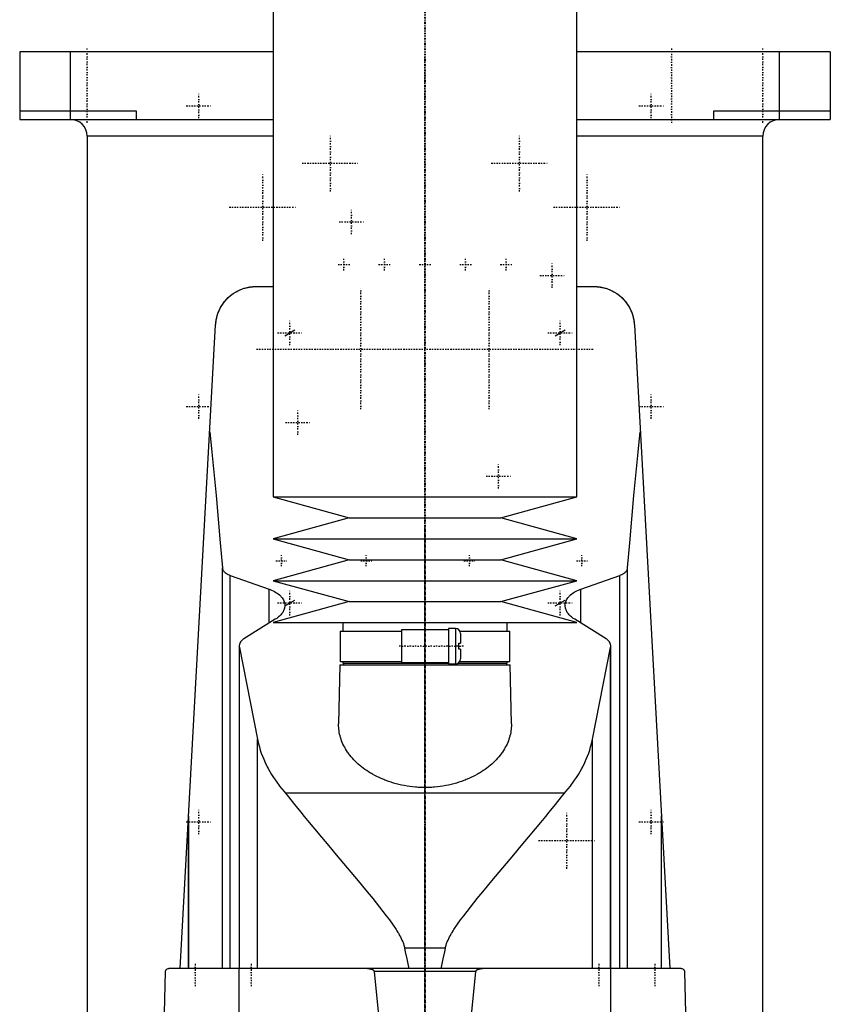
# Model space of a CAD drawing. Extents: x -120 to 120, y -136 to 715.
# Tile 2 of 3: x -120 to 120, y 106 to 398. Entities that reach past the tile are written whole.
import ezdxf

# ---------------------------------------------------------------- set-up
doc = ezdxf.new("R2010")
doc.units = 0
doc.linetypes.add('CENTER', pattern=[1.5, 0.45, -0.5, 0.05, -0.5])
for name, color, linetype in [('AM_0', 7, 'CONTINUOUS'), ('AM_10', 7, 'CONTINUOUS'), ('AM_7', 7, 'CENTER')]:
    doc.layers.add(name, color=color, linetype=linetype)

msp = doc.modelspace()

# ---------------------------------------------------------------- linework, layer by layer
at = {"layer": 'AM_0', "color": 7, "linetype": 'CONTINUOUS'}
for p, q in [((-45, 435.75), (-45, 256.2)), ((45, 256.2), (45, 435.75)), ((-120, 388), (-120, 368)), ((-45, 388), (-120, 388)), ((-105, 368), (-105, 388)), ((120, 388), (45, 388)), ((105, 368), (105, 388)), ((120, 388), (120, 368)), ((-120, 370.5), (-85.5, 370.5)), ((-85.5, 370.5), (-85.5, 368)), ((85.5, 370.5), (120, 370.5)), ((85.5, 368), (85.5, 370.5)), ((-120, 368), (-45, 368)), ((45, 368), (120, 368)), ((-100, 363), (-100, 25)), ((-45.04, 363), (-100, 363)), ((100, 363), (45.04, 363)), ((100, 25), (100, 363)), ((-50, 318.5), (-45, 318.5)), ((45, 318.5), (50, 318.5)), ((-72.48, 116.6), (-61.98, 307.16)), ((61.98, 307.16), (72.48, 116.6)), ((-45, 256.2), (-22.5, 250)), ((-45, 256.2), (45, 256.2)), ((22.5, 250), (45, 256.2)), ((-22.5, 250), (-45, 243.8)), ((-22.5, 250), (22.5, 250)), ((45, 243.8), (22.5, 250)), ((-45, 243.8), (-22.5, 237.6)), ((-45, 243.8), (45, 243.8)), ((22.5, 237.6), (45, 243.8)), ((-22.5, 237.6), (-45, 231.4)), ((-22.5, 237.6), (22.5, 237.6)), ((45, 231.4), (22.5, 237.6)), ((-60, 116.6), (-60, 235.17)), ((60, 116.6), (60, 235.17)), ((-57.68, 116.6), (-57.68, 232.98)), ((-57.68, 232.98), (-46.13, 228.89)), ((-45, 231.4), (-22.5, 225.2)), ((-45, 231.4), (45, 231.4)), ((22.5, 225.2), (45, 231.4)), ((46.13, 228.89), (57.68, 232.98)), ((57.68, 116.6), (57.68, 232.98)), ((-46.13, 218.85), (-46.13, 228.89)), ((46.13, 218.85), (46.13, 228.89)), ((-22.5, 225.2), (-45, 219)), ((-22.5, 225.2), (22.5, 225.2)), ((45, 219), (22.5, 225.2)), ((-44.32, 219.97), (-53.59, 214.2)), ((-45, 219), (45, 219)), ((-24.35, 219), (-24.35, 216.5)), ((24.35, 216.5), (24.35, 219)), ((53.59, 214.2), (44.32, 219.97)), ((-25.15, 216.5), (-25.15, 207.5)), ((-25.15, 216.5), (-7, 216.5)), ((7, 216.8), (-7, 216.8)), ((-7, 216.8), (-7, 207.2)), ((9, 217.25), (7, 217.25)), ((7, 217.25), (7, 206.75)), ((9, 217.25), (9, 206.75)), ((10.3, 216.5), (25.15, 216.5)), ((10.5, 215.75), (10.5, 212.9)), ((25.15, 207.5), (25.15, 216.5)), ((10, 211.1), (10, 212.9)), ((10, 212.9), (10.5, 212.9)), ((-55, 212.05), (-55, 116.6)), ((-54.96, 116.6), (-54.96, 211.64)), ((-54.96, 211.64), (-49.57, 184.45)), ((10.5, 211.1), (10, 211.1)), ((10.5, 211.1), (10.5, 208.25)), ((49.57, 184.45), (54.96, 211.64)), ((54.96, 116.6), (54.96, 211.64)), ((55, 116.6), (55, 212.05)), ((-25.15, 207.5), (-7, 207.5)), ((-24.35, 207.5), (-24.35, 207)), ((-7, 207.2), (7, 207.2)), ((10.3, 207.5), (25.15, 207.5)), ((24.35, 207), (24.35, 207.5)), ((-25.17, 206.5), (-25.59, 189.04)), ((-25.17, 206.5), (25.18, 206.5)), ((-24.35, 207), (7, 207)), ((-24.17, 207), (-24.17, 206.5)), ((7, 206.75), (9, 206.75)), ((9.83, 207), (24.35, 207)), ((24.18, 206.5), (24.18, 207)), ((25.59, 189.04), (25.18, 206.5)), ((-49.57, 116.6), (-49.57, 184.45)), ((49.57, 116.6), (49.57, 184.45)), ((41.3, 168.52), (-41.3, 168.52)), ((-70, 116.6), (-70, 161.75)), ((-70, 161.67), (-70, 116.6)), ((70, 116.6), (70, 161.75)), ((70, 116.6), (70, 161.67)), ((6.05, 122.62), (-6.05, 122.62)), ((-79, 34.5), (-76.83, 115.63)), ((75.83, 116.6), (-75.83, 116.6)), ((-55.06, 34.5), (-55.06, 116.6)), ((14.95, 115.63), (-14.95, 115.63)), ((55.06, 34.5), (55.06, 116.6)), ((76.83, 115.63), (79, 34.5))]:
    msp.add_line(p, q, dxfattribs=at)
for points in [[(-61.98, 307.16, 0), (-61.96, 307.53, 0), (-61.87, 308.27, 0), (-61.74, 309.01, 0), (-61.65, 309.37, 0), (-61.55, 309.74, 0), (-61.32, 310.47, 0), (-61.04, 311.19, 0), (-60.71, 311.91, 0), (-60.33, 312.6, 0), (-59.9, 313.28, 0), (-59.66, 313.62, 0), (-59.41, 313.95, 0), (-58.86, 314.59, 0), (-58.25, 315.21, 0), (-57.57, 315.81, 0), (-56.8, 316.39, 0), (-55.93, 316.93, 0), (-55.41, 317.21, 0), (-55.32, 317.26, 0), (-55.13, 317.35, 0), (-54.93, 317.44, 0), (-54.82, 317.49, 0), (-54.72, 317.53, 0), (-54.5, 317.63, 0), (-54.27, 317.71, 0), (-54.03, 317.8, 0), (-53.79, 317.89, 0), (-53.53, 317.97, 0), (-53.39, 318.01, 0), (-53.26, 318.05, 0), (-52.97, 318.13, 0), (-52.67, 318.2, 0), (-52.49, 318.24, 0), (-52.44, 318.25, 0), (-52.38, 318.26, 0), (-52.36, 318.27, 0), (-52.33, 318.27, 0), (-52.27, 318.28, 0), (-52.21, 318.29, 0), (-52.15, 318.31, 0), (-52.09, 318.32, 0), (-52.03, 318.33, 0), (-52, 318.33, 0), (-51.97, 318.34, 0), (-51.91, 318.35, 0), (-51.84, 318.36, 0), (-51.78, 318.37, 0), (-51.71, 318.38, 0), (-51.64, 318.39, 0), (-51.61, 318.39, 0), (-51.57, 318.4, 0), (-51.5, 318.41, 0), (-51.43, 318.41, 0), (-51.4, 318.42, 0), (-51.36, 318.42, 0), (-51.29, 318.43, 0), (-51.21, 318.44, 0), (-51.18, 318.44, 0), (-51.14, 318.45, 0), (-51.06, 318.45, 0), (-50.99, 318.46, 0), (-50.91, 318.47, 0), (-50.83, 318.47, 0), (-50.76, 318.48, 0), (-50.72, 318.48, 0), (-50.68, 318.48, 0), (-50.6, 318.48, 0), (-50.52, 318.49, 0), (-50.44, 318.49, 0), (-50.36, 318.49, 0), (-50.28, 318.5, 0), (-50.24, 318.5, 0), (-50.2, 318.5, 0), (-50.12, 318.5, 0), (-50.04, 318.5, 0), (-50, 318.5, 0)], [(50, 318.5, 0), (50.04, 318.5, 0), (50.12, 318.5, 0), (50.2, 318.5, 0), (50.24, 318.5, 0), (50.28, 318.5, 0), (50.36, 318.49, 0), (50.44, 318.49, 0), (50.52, 318.49, 0), (50.6, 318.48, 0), (50.68, 318.48, 0), (50.72, 318.48, 0), (50.76, 318.48, 0), (50.83, 318.47, 0), (50.91, 318.47, 0), (50.99, 318.46, 0), (51.06, 318.45, 0), (51.14, 318.45, 0), (51.18, 318.44, 0), (51.21, 318.44, 0), (51.29, 318.43, 0), (51.36, 318.42, 0), (51.4, 318.42, 0), (51.43, 318.41, 0), (51.5, 318.41, 0), (51.57, 318.4, 0), (51.61, 318.39, 0), (51.64, 318.39, 0), (51.71, 318.38, 0), (51.78, 318.37, 0), (51.84, 318.36, 0), (51.91, 318.35, 0), (51.97, 318.34, 0), (52, 318.33, 0), (52.03, 318.33, 0), (52.09, 318.32, 0), (52.15, 318.31, 0), (52.21, 318.29, 0), (52.27, 318.28, 0), (52.33, 318.27, 0), (52.36, 318.27, 0), (52.38, 318.26, 0), (52.44, 318.25, 0), (52.49, 318.24, 0), (52.67, 318.2, 0), (52.97, 318.13, 0), (53.26, 318.05, 0), (53.39, 318.01, 0), (53.53, 317.97, 0), (53.79, 317.89, 0), (54.03, 317.8, 0), (54.27, 317.71, 0), (54.5, 317.63, 0), (54.72, 317.53, 0), (54.82, 317.49, 0), (54.93, 317.44, 0), (55.13, 317.35, 0), (55.32, 317.26, 0), (55.41, 317.21, 0), (55.93, 316.93, 0), (56.8, 316.39, 0), (57.57, 315.81, 0), (58.25, 315.21, 0), (58.86, 314.59, 0), (59.41, 313.95, 0), (59.66, 313.62, 0), (59.9, 313.28, 0), (60.33, 312.6, 0), (60.71, 311.91, 0), (61.04, 311.19, 0), (61.32, 310.47, 0), (61.55, 309.74, 0), (61.65, 309.37, 0), (61.74, 309.01, 0), (61.87, 308.27, 0), (61.96, 307.53, 0), (61.98, 307.16, 0)], [(-60.27, 312.71, 0), (-60.18, 312.86, 0), (-59.99, 313.14, 0), (-59.8, 313.42, 0), (-59.71, 313.56, 0), (-59.61, 313.69, 0), (-59.42, 313.93, 0), (-59.24, 314.16, 0), (-59.07, 314.36, 0), (-58.91, 314.54, 0), (-58.76, 314.7, 0), (-58.69, 314.78, 0), (-58.62, 314.85, 0), (-58.49, 314.99, 0), (-58.37, 315.1, 0), (-58.26, 315.2, 0), (-58.18, 315.28, 0), (-58.11, 315.35, 0), (-58.08, 315.37, 0), (-58.05, 315.4, 0), (-58.02, 315.43, 0), (-58, 315.44, 0), (-58, 315.44, 0)], [(58, 315.44, 0), (58, 315.44, 0), (58.02, 315.43, 0), (58.05, 315.4, 0), (58.08, 315.37, 0), (58.11, 315.35, 0), (58.18, 315.28, 0), (58.26, 315.2, 0), (58.37, 315.1, 0), (58.49, 314.99, 0), (58.62, 314.85, 0), (58.69, 314.78, 0), (58.76, 314.7, 0), (58.91, 314.54, 0), (59.07, 314.36, 0), (59.24, 314.16, 0), (59.42, 313.93, 0), (59.61, 313.69, 0), (59.71, 313.56, 0), (59.8, 313.42, 0), (59.99, 313.14, 0), (60.18, 312.86, 0), (60.27, 312.71, 0)], [(-61.98, 307.16, 0), (-61.97, 307.32, 0), (-61.94, 307.65, 0), (-61.91, 307.97, 0), (-61.89, 308.13, 0), (-61.86, 308.3, 0), (-61.81, 308.62, 0), (-61.75, 308.94, 0), (-61.68, 309.26, 0), (-61.6, 309.57, 0), (-61.51, 309.89, 0), (-61.47, 310.04, 0), (-61.42, 310.2, 0), (-61.31, 310.51, 0), (-61.2, 310.81, 0), (-61.08, 311.11, 0), (-60.95, 311.41, 0), (-60.81, 311.71, 0), (-60.74, 311.86, 0), (-60.66, 312, 0), (-60.51, 312.29, 0), (-60.35, 312.57, 0), (-60.27, 312.71, 0)], [(60.27, 312.71, 0), (60.35, 312.57, 0), (60.51, 312.29, 0), (60.66, 312, 0), (60.74, 311.86, 0), (60.81, 311.71, 0), (60.95, 311.41, 0), (61.08, 311.11, 0), (61.2, 310.81, 0), (61.31, 310.51, 0), (61.42, 310.2, 0), (61.47, 310.04, 0), (61.51, 309.89, 0), (61.6, 309.57, 0), (61.68, 309.26, 0), (61.75, 308.94, 0), (61.81, 308.62, 0), (61.86, 308.3, 0), (61.89, 308.13, 0), (61.91, 307.97, 0), (61.94, 307.65, 0), (61.97, 307.32, 0), (61.98, 307.16, 0)], [(-63.73, 275.44, 0), (-63.09, 269.45, 0), (-61.84, 256.58, 0), (-60.6, 242.59, 0), (-60, 235.17, 0)], [(60, 235.17, 0), (60.6, 242.59, 0), (61.84, 256.58, 0), (63.09, 269.45, 0), (63.73, 275.44, 0)], [(-60, 235.17, 0), (-59.99, 235.1, 0), (-59.96, 234.97, 0), (-59.93, 234.83, 0), (-59.9, 234.76, 0), (-59.88, 234.69, 0), (-59.81, 234.55, 0), (-59.73, 234.41, 0), (-59.64, 234.27, 0), (-59.53, 234.14, 0), (-59.41, 234.01, 0), (-59.34, 233.94, 0), (-59.28, 233.88, 0), (-59.13, 233.75, 0), (-58.97, 233.63, 0), (-58.81, 233.52, 0), (-58.63, 233.41, 0), (-58.44, 233.31, 0), (-58.34, 233.26, 0), (-58.24, 233.21, 0), (-58.03, 233.12, 0), (-57.8, 233.03, 0), (-57.68, 232.98, 0)], [(57.68, 232.98, 0), (57.8, 233.03, 0), (58.03, 233.12, 0), (58.24, 233.21, 0), (58.34, 233.26, 0), (58.44, 233.31, 0), (58.63, 233.41, 0), (58.81, 233.52, 0), (58.97, 233.63, 0), (59.13, 233.75, 0), (59.28, 233.88, 0), (59.34, 233.94, 0), (59.41, 234.01, 0), (59.53, 234.14, 0), (59.64, 234.27, 0), (59.73, 234.41, 0), (59.81, 234.55, 0), (59.88, 234.69, 0), (59.9, 234.76, 0), (59.93, 234.83, 0), (59.96, 234.97, 0), (59.99, 235.1, 0), (60, 235.17, 0)], [(-46.13, 228.89, 0), (-45.89, 228.8, 0), (-45.41, 228.6, 0), (-44.96, 228.4, 0), (-44.75, 228.29, 0), (-44.54, 228.18, 0), (-44.16, 227.95, 0), (-43.79, 227.72, 0), (-43.44, 227.46, 0), (-43.12, 227.2, 0), (-42.83, 226.92, 0), (-42.69, 226.78, 0), (-42.56, 226.64, 0), (-42.32, 226.35, 0), (-42.11, 226.05, 0), (-41.94, 225.74, 0), (-41.79, 225.44, 0), (-41.67, 225.13, 0), (-41.63, 224.97, 0), (-41.59, 224.82, 0), (-41.53, 224.51, 0), (-41.5, 224.21, 0), (-41.5, 224.06, 0)], [(41.5, 224.06, 0), (41.5, 224.21, 0), (41.53, 224.51, 0), (41.59, 224.82, 0), (41.63, 224.97, 0), (41.67, 225.13, 0), (41.79, 225.44, 0), (41.94, 225.74, 0), (42.11, 226.05, 0), (42.32, 226.35, 0), (42.56, 226.64, 0), (42.69, 226.78, 0), (42.83, 226.92, 0), (43.12, 227.2, 0), (43.44, 227.46, 0), (43.79, 227.72, 0), (44.16, 227.96, 0), (44.55, 228.18, 0), (44.75, 228.29, 0), (44.96, 228.4, 0), (45.41, 228.6, 0), (45.89, 228.8, 0), (46.13, 228.89, 0)], [(-41.5, 224.06, 0), (-41.5, 223.94, 0), (-41.52, 223.7, 0), (-41.55, 223.47, 0), (-41.58, 223.34, 0), (-41.6, 223.22, 0), (-41.67, 222.98, 0), (-41.76, 222.74, 0), (-41.86, 222.5, 0), (-41.99, 222.25, 0), (-42.13, 222.01, 0), (-42.21, 221.9, 0), (-42.29, 221.78, 0), (-42.47, 221.54, 0), (-42.67, 221.31, 0), (-42.88, 221.09, 0), (-43.11, 220.87, 0), (-43.35, 220.66, 0), (-43.48, 220.55, 0), (-43.61, 220.45, 0), (-43.89, 220.25, 0), (-44.17, 220.06, 0), (-44.32, 219.97, 0)], [(44.32, 219.97, 0), (44.17, 220.06, 0), (43.88, 220.25, 0), (43.61, 220.45, 0), (43.48, 220.56, 0), (43.35, 220.66, 0), (43.1, 220.87, 0), (42.88, 221.09, 0), (42.66, 221.32, 0), (42.47, 221.55, 0), (42.29, 221.78, 0), (42.21, 221.9, 0), (42.13, 222.02, 0), (41.99, 222.26, 0), (41.86, 222.5, 0), (41.76, 222.74, 0), (41.67, 222.98, 0), (41.6, 223.22, 0), (41.58, 223.35, 0), (41.55, 223.47, 0), (41.52, 223.7, 0), (41.5, 223.94, 0), (41.5, 224.06, 0)], [(-53.59, 214.2, 0), (-53.66, 214.15, 0), (-53.81, 214.05, 0), (-53.95, 213.94, 0), (-54.01, 213.89, 0), (-54.08, 213.84, 0), (-54.2, 213.72, 0), (-54.31, 213.61, 0), (-54.42, 213.49, 0), (-54.52, 213.37, 0), (-54.61, 213.25, 0), (-54.65, 213.19, 0), (-54.69, 213.13, 0), (-54.76, 213, 0), (-54.82, 212.87, 0), (-54.87, 212.75, 0), (-54.92, 212.62, 0), (-54.95, 212.49, 0), (-54.96, 212.43, 0), (-54.97, 212.36, 0), (-54.99, 212.24, 0), (-55, 212.11, 0), (-55, 212.05, 0)], [(55, 212.05, 0), (55, 212.11, 0), (54.99, 212.24, 0), (54.97, 212.36, 0), (54.96, 212.43, 0), (54.95, 212.49, 0), (54.92, 212.62, 0), (54.87, 212.75, 0), (54.82, 212.87, 0), (54.76, 213, 0), (54.69, 213.13, 0), (54.65, 213.19, 0), (54.61, 213.25, 0), (54.52, 213.37, 0), (54.42, 213.49, 0), (54.31, 213.61, 0), (54.2, 213.72, 0), (54.08, 213.84, 0), (54.01, 213.89, 0), (53.95, 213.94, 0), (53.81, 214.05, 0), (53.66, 214.15, 0), (53.59, 214.2, 0)], [(-55, 212.05, 0), (-55, 211.98, 0), (-54.99, 211.85, 0), (-54.97, 211.71, 0), (-54.96, 211.64, 0)], [(54.96, 211.64, 0), (54.97, 211.71, 0), (54.99, 211.85, 0), (55, 211.98, 0), (55, 212.05, 0)], [(25.59, 189.04, 0), (25.59, 188.81, 0), (25.59, 188.35, 0), (25.56, 187.87, 0), (25.54, 187.64, 0), (25.52, 187.4, 0), (25.46, 186.92, 0), (25.38, 186.43, 0), (25.28, 185.95, 0), (25.16, 185.46, 0), (25.02, 184.97, 0), (24.95, 184.73, 0), (24.87, 184.49, 0), (24.69, 184, 0), (24.49, 183.51, 0), (24.28, 183.02, 0), (24.04, 182.54, 0), (23.78, 182.06, 0), (23.65, 181.82, 0), (23.51, 181.58, 0), (23.21, 181.1, 0), (22.9, 180.63, 0), (22.74, 180.4, 0), (22.57, 180.17, 0), (22.22, 179.71, 0), (21.85, 179.25, 0), (21.66, 179.03, 0), (21.46, 178.8, 0), (21.06, 178.36, 0), (20.63, 177.93, 0), (20.19, 177.51, 0), (19.74, 177.09, 0), (19.27, 176.68, 0), (19.03, 176.48, 0), (18.78, 176.28, 0), (18.28, 175.9, 0), (17.77, 175.52, 0), (17.24, 175.15, 0), (16.69, 174.79, 0), (16.12, 174.44, 0), (15.82, 174.26, 0), (15.52, 174.09, 0), (14.9, 173.75, 0), (14.26, 173.41, 0), (13.6, 173.09, 0), (12.93, 172.79, 0), (12.23, 172.49, 0), (11.87, 172.35, 0), (11.51, 172.21, 0), (10.78, 171.95, 0), (10.04, 171.7, 0), (9.28, 171.46, 0), (8.5, 171.25, 0), (7.72, 171.05, 0), (7.32, 170.96, 0), (6.93, 170.87, 0), (6.12, 170.71, 0), (5.31, 170.57, 0), (4.5, 170.45, 0), (3.68, 170.35, 0), (2.86, 170.27, 0), (2.45, 170.24, 0), (2.04, 170.21, 0), (1.22, 170.17, 0), (0.41, 170.15, 0), (0, 170.15, 0), (-0.41, 170.15, 0), (-1.22, 170.17, 0), (-2.04, 170.21, 0), (-2.45, 170.24, 0), (-2.86, 170.27, 0), (-3.68, 170.35, 0), (-4.5, 170.45, 0), (-5.31, 170.57, 0), (-6.12, 170.71, 0), (-6.93, 170.87, 0), (-7.32, 170.96, 0), (-7.72, 171.05, 0), (-8.5, 171.25, 0), (-9.28, 171.46, 0), (-10.04, 171.7, 0), (-10.78, 171.95, 0), (-11.51, 172.21, 0), (-11.87, 172.35, 0), (-12.23, 172.49, 0), (-12.93, 172.79, 0), (-13.6, 173.09, 0), (-14.26, 173.41, 0), (-14.9, 173.75, 0), (-15.52, 174.09, 0), (-15.82, 174.26, 0), (-16.12, 174.44, 0), (-16.69, 174.79, 0), (-17.24, 175.15, 0), (-17.77, 175.52, 0), (-18.28, 175.9, 0), (-18.78, 176.28, 0), (-19.03, 176.48, 0), (-19.27, 176.68, 0), (-19.74, 177.09, 0), (-20.19, 177.51, 0), (-20.63, 177.93, 0), (-21.06, 178.36, 0), (-21.46, 178.8, 0), (-21.66, 179.03, 0), (-21.85, 179.25, 0), (-22.22, 179.71, 0), (-22.57, 180.17, 0), (-22.74, 180.4, 0), (-22.9, 180.63, 0), (-23.21, 181.1, 0), (-23.51, 181.58, 0), (-23.65, 181.82, 0), (-23.78, 182.06, 0), (-24.04, 182.54, 0), (-24.28, 183.02, 0), (-24.49, 183.51, 0), (-24.69, 184, 0), (-24.87, 184.49, 0), (-24.95, 184.73, 0), (-25.02, 184.97, 0), (-25.16, 185.46, 0), (-25.28, 185.95, 0), (-25.38, 186.43, 0), (-25.46, 186.92, 0), (-25.52, 187.4, 0), (-25.54, 187.64, 0), (-25.56, 187.87, 0), (-25.59, 188.35, 0), (-25.59, 188.81, 0), (-25.59, 189.04, 0)], [(-49.57, 184.45, 0), (-49.48, 184, 0), (-49.28, 183.08, 0), (-49.04, 182.16, 0), (-48.91, 181.7, 0), (-48.77, 181.24, 0), (-48.47, 180.33, 0), (-48.13, 179.42, 0), (-47.76, 178.51, 0), (-47.36, 177.6, 0), (-46.93, 176.7, 0), (-46.7, 176.26, 0), (-46.46, 175.81, 0), (-45.97, 174.92, 0), (-45.44, 174.04, 0), (-44.89, 173.16, 0), (-44.3, 172.3, 0), (-43.68, 171.44, 0), (-43.36, 171.01, 0), (-43.04, 170.59, 0), (-42.36, 169.75, 0), (-41.66, 168.93, 0), (-41.3, 168.52, 0)], [(41.3, 168.52, 0), (41.66, 168.93, 0), (42.36, 169.75, 0), (43.04, 170.59, 0), (43.36, 171.01, 0), (43.68, 171.44, 0), (44.3, 172.3, 0), (44.89, 173.16, 0), (45.44, 174.04, 0), (45.97, 174.92, 0), (46.46, 175.81, 0), (46.7, 176.26, 0), (46.93, 176.7, 0), (47.36, 177.6, 0), (47.76, 178.51, 0), (48.13, 179.42, 0), (48.47, 180.33, 0), (48.77, 181.24, 0), (48.91, 181.7, 0), (49.04, 182.16, 0), (49.28, 183.08, 0), (49.48, 184, 0), (49.57, 184.45, 0)], [(-41.3, 168.52, 0), (-40.44, 167.42, 0), (-38.64, 165.15, 0), (-36.74, 162.81, 0), (-35.76, 161.61, 0), (-34.77, 160.4, 0), (-32.72, 157.92, 0), (-30.63, 155.41, 0), (-28.48, 152.85, 0), (-26.31, 150.27, 0), (-24.12, 147.67, 0), (-23.03, 146.37, 0), (-21.93, 145.07, 0), (-19.76, 142.48, 0), (-17.6, 139.89, 0), (-15.49, 137.32, 0), (-13.43, 134.76, 0), (-11.45, 132.21, 0), (-10.51, 130.94, 0), (-9.59, 129.67, 0), (-8.57, 128.15, 0), (-8.3, 127.72, 0), (-8.03, 127.27, 0), (-7.89, 127.05, 0), (-7.76, 126.83, 0), (-7.51, 126.37, 0), (-7.26, 125.91, 0), (-7.03, 125.44, 0), (-6.81, 124.96, 0), (-6.6, 124.47, 0), (-6.5, 124.22, 0), (-6.41, 123.97, 0), (-6.25, 123.44, 0), (-6.11, 122.9, 0), (-6.05, 122.62, 0)], [(6.05, 122.62, 0), (6.11, 122.9, 0), (6.25, 123.44, 0), (6.41, 123.97, 0), (6.5, 124.22, 0), (6.6, 124.47, 0), (6.81, 124.96, 0), (7.03, 125.44, 0), (7.26, 125.91, 0), (7.51, 126.37, 0), (7.76, 126.83, 0), (7.89, 127.05, 0), (8.03, 127.27, 0), (8.3, 127.72, 0), (8.57, 128.15, 0), (9.59, 129.67, 0), (10.51, 130.94, 0), (11.45, 132.21, 0), (13.43, 134.76, 0), (15.49, 137.32, 0), (17.6, 139.89, 0), (19.76, 142.48, 0), (21.93, 145.07, 0), (23.03, 146.37, 0), (24.12, 147.67, 0), (26.31, 150.27, 0), (28.48, 152.85, 0), (30.63, 155.41, 0), (32.72, 157.92, 0), (34.77, 160.4, 0), (35.76, 161.61, 0), (36.74, 162.81, 0), (38.64, 165.15, 0), (40.44, 167.42, 0), (41.3, 168.52, 0)], [(-6.05, 122.62, 0), (-5.83, 121.51, 0), (-5.4, 119.43, 0), (-4.97, 117.5, 0), (-4.76, 116.6, 0)], [(4.76, 116.6, 0), (4.97, 117.5, 0), (5.4, 119.43, 0), (5.83, 121.51, 0), (6.05, 122.62, 0)], [(-76.83, 115.63, 0), (-76.83, 115.63, 0), (-76.83, 115.63, 0), (-76.83, 115.63, 0), (-76.83, 115.63, 0), (-76.83, 115.63, 0), (-76.83, 115.63, 0), (-76.83, 115.63, 0), (-76.83, 115.63, 0), (-76.83, 115.64, 0), (-76.83, 115.64, 0), (-76.83, 115.64, 0), (-76.83, 115.65, 0), (-76.83, 115.65, 0), (-76.83, 115.65, 0), (-76.83, 115.66, 0), (-76.83, 115.66, 0), (-76.83, 115.66, 0), (-76.83, 115.66, 0), (-76.83, 115.66, 0), (-76.83, 115.67, 0), (-76.83, 115.67, 0), (-76.83, 115.67, 0), (-76.83, 115.68, 0), (-76.83, 115.68, 0), (-76.83, 115.68, 0), (-76.83, 115.68, 0), (-76.83, 115.68, 0), (-76.83, 115.69, 0), (-76.83, 115.69, 0), (-76.82, 115.71, 0), (-76.82, 115.72, 0), (-76.82, 115.73, 0), (-76.82, 115.74, 0), (-76.82, 115.75, 0), (-76.82, 115.75, 0), (-76.82, 115.76, 0), (-76.82, 115.76, 0), (-76.82, 115.77, 0), (-76.81, 115.8, 0), (-76.81, 115.82, 0), (-76.8, 115.83, 0), (-76.79, 115.87, 0), (-76.78, 115.9, 0), (-76.75, 115.98, 0), (-76.7, 116.09, 0), (-76.68, 116.13, 0), (-76.65, 116.17, 0), (-76.6, 116.24, 0), (-76.55, 116.3, 0), (-76.35, 116.45, 0), (-76, 116.59, 0), (-75.83, 116.6, 0)], [(-14.95, 115.63, 0), (-14.95, 115.63, 0), (-14.95, 115.63, 0), (-14.95, 115.64, 0), (-14.95, 115.64, 0), (-14.95, 115.64, 0), (-14.95, 115.65, 0), (-14.95, 115.65, 0), (-14.95, 115.66, 0), (-14.95, 115.67, 0), (-14.95, 115.67, 0), (-14.95, 115.67, 0), (-14.96, 115.68, 0), (-14.96, 115.68, 0), (-14.96, 115.69, 0), (-14.96, 115.69, 0), (-14.96, 115.7, 0), (-14.96, 115.7, 0), (-14.96, 115.71, 0), (-14.97, 115.71, 0), (-14.97, 115.71, 0), (-14.97, 115.72, 0), (-14.97, 115.72, 0), (-14.97, 115.72, 0), (-14.97, 115.73, 0), (-14.98, 115.73, 0), (-14.98, 115.74, 0), (-14.98, 115.74, 0), (-14.98, 115.74, 0), (-14.98, 115.75, 0), (-14.99, 115.75, 0), (-14.99, 115.76, 0), (-14.99, 115.76, 0), (-14.99, 115.77, 0), (-15, 115.77, 0), (-15, 115.77, 0), (-15, 115.78, 0), (-15.01, 115.79, 0), (-15.03, 115.82, 0), (-15.05, 115.84, 0), (-15.07, 115.87, 0), (-15.09, 115.88, 0), (-15.1, 115.89, 0), (-15.12, 115.91, 0), (-15.15, 115.93, 0), (-15.17, 115.95, 0), (-15.2, 115.97, 0), (-15.23, 115.99, 0), (-15.24, 116, 0), (-15.26, 116.01, 0), (-15.28, 116.03, 0), (-15.31, 116.04, 0), (-15.33, 116.05, 0), (-15.34, 116.06, 0), (-15.37, 116.08, 0), (-15.4, 116.09, 0), (-15.41, 116.1, 0), (-15.43, 116.11, 0), (-15.46, 116.12, 0), (-15.49, 116.13, 0), (-15.59, 116.18, 0), (-15.76, 116.24, 0), (-15.94, 116.3, 0), (-16.13, 116.36, 0), (-16.32, 116.4, 0), (-16.41, 116.42, 0), (-16.51, 116.44, 0), (-16.71, 116.48, 0), (-16.9, 116.51, 0), (-17.1, 116.54, 0), (-17.29, 116.56, 0), (-17.49, 116.57, 0), (-17.58, 116.58, 0), (-17.68, 116.59, 0), (-17.87, 116.6, 0), (-18.05, 116.6, 0), (-18.15, 116.6, 0)], [(-12.5, 90.94, 0), (-14.95, 115.63, 0)], [(14.95, 115.63, 0), (12.5, 90.94, 0)], [(18.15, 116.6, 0), (18.05, 116.6, 0), (17.87, 116.6, 0), (17.68, 116.59, 0), (17.58, 116.58, 0), (17.49, 116.57, 0), (17.29, 116.56, 0), (17.1, 116.54, 0), (16.9, 116.51, 0), (16.71, 116.48, 0), (16.51, 116.44, 0), (16.41, 116.42, 0), (16.32, 116.4, 0), (16.13, 116.36, 0), (15.94, 116.3, 0), (15.76, 116.24, 0), (15.59, 116.18, 0), (15.49, 116.13, 0), (15.46, 116.12, 0), (15.43, 116.11, 0), (15.41, 116.1, 0), (15.4, 116.09, 0), (15.37, 116.08, 0), (15.34, 116.06, 0), (15.33, 116.05, 0), (15.31, 116.04, 0), (15.28, 116.03, 0), (15.26, 116.01, 0), (15.24, 116, 0), (15.23, 115.99, 0), (15.2, 115.97, 0), (15.17, 115.95, 0), (15.15, 115.93, 0), (15.12, 115.91, 0), (15.1, 115.89, 0), (15.09, 115.88, 0), (15.07, 115.87, 0), (15.05, 115.84, 0), (15.03, 115.82, 0), (15.01, 115.79, 0), (15, 115.78, 0), (15, 115.77, 0), (15, 115.77, 0), (14.99, 115.77, 0), (14.99, 115.76, 0), (14.99, 115.76, 0), (14.99, 115.75, 0), (14.98, 115.75, 0), (14.98, 115.74, 0), (14.98, 115.74, 0), (14.98, 115.74, 0), (14.98, 115.73, 0), (14.97, 115.73, 0), (14.97, 115.72, 0), (14.97, 115.72, 0), (14.97, 115.72, 0), (14.97, 115.71, 0), (14.97, 115.71, 0), (14.96, 115.71, 0), (14.96, 115.7, 0), (14.96, 115.7, 0), (14.96, 115.69, 0), (14.96, 115.69, 0), (14.96, 115.68, 0), (14.96, 115.68, 0), (14.95, 115.67, 0), (14.95, 115.67, 0), (14.95, 115.67, 0), (14.95, 115.66, 0), (14.95, 115.65, 0), (14.95, 115.65, 0), (14.95, 115.64, 0), (14.95, 115.64, 0), (14.95, 115.64, 0), (14.95, 115.63, 0), (14.95, 115.63, 0), (14.95, 115.63, 0)], [(75.83, 116.6, 0), (76, 116.59, 0), (76.35, 116.45, 0), (76.55, 116.3, 0), (76.6, 116.24, 0), (76.65, 116.17, 0), (76.68, 116.13, 0), (76.7, 116.09, 0), (76.75, 115.98, 0), (76.78, 115.9, 0), (76.79, 115.87, 0), (76.8, 115.83, 0), (76.81, 115.82, 0), (76.81, 115.8, 0), (76.82, 115.77, 0), (76.82, 115.76, 0), (76.82, 115.76, 0), (76.82, 115.75, 0), (76.82, 115.75, 0), (76.82, 115.74, 0), (76.82, 115.73, 0), (76.82, 115.72, 0), (76.82, 115.71, 0), (76.83, 115.69, 0), (76.83, 115.69, 0), (76.83, 115.68, 0), (76.83, 115.68, 0), (76.83, 115.68, 0), (76.83, 115.68, 0), (76.83, 115.68, 0), (76.83, 115.67, 0), (76.83, 115.67, 0), (76.83, 115.67, 0), (76.83, 115.66, 0), (76.83, 115.66, 0), (76.83, 115.66, 0), (76.83, 115.66, 0), (76.83, 115.66, 0), (76.83, 115.65, 0), (76.83, 115.65, 0), (76.83, 115.65, 0), (76.83, 115.64, 0), (76.83, 115.64, 0), (76.83, 115.64, 0), (76.83, 115.63, 0), (76.83, 115.63, 0), (76.83, 115.63, 0), (76.83, 115.63, 0), (76.83, 115.63, 0), (76.83, 115.63, 0), (76.83, 115.63, 0), (76.83, 115.63, 0), (76.83, 115.63, 0)]]:
    msp.add_polyline3d(points, dxfattribs=at)
for centre, radius, start, end in [((-105, 363), 5, 0, 90), ((105, 363), 5, 90, 180), ((9, 215.75), 1.5, 0, 90), ((9, 208.25), 1.5, 270, 0)]:
    msp.add_arc(centre, radius, start, end, dxfattribs=at)
at = {"layer": 'AM_10', "color": 7, "linetype": 'CONTINUOUS'}
for p, q in [((-41.5, 303.93), (-38.5, 305.67)), ((38.5, 303.93), (41.5, 305.67)), ((-41.5, 223.93), (-38.5, 225.67)), ((38.5, 223.93), (41.5, 225.67))]:
    msp.add_line(p, q, dxfattribs=at)
at = {"layer": 'AM_7', "color": 4, "linetype": 'CENTER'}
for p, q in [((0, 715.2), (0, -136.2)), ((0, 447.19), (0, 195.56)), ((-100, 367), (-100, 389)), ((73, 389), (73, 367)), ((100, 367), (100, 389)), ((0, -18.4), (0, 386.4)), ((-67, 368.32), (-67, 375.68)), ((67, 368.32), (67, 375.68)), ((-70.67, 372), (-63.32, 372)), ((63.33, 372), (70.68, 372)), ((-28, 346.6), (-28, 363.4)), ((28, 346.6), (28, 363.4)), ((-36.4, 355), (-19.6, 355)), ((19.6, 355), (36.4, 355)), ((-48, 332.02), (-48, 351.98)), ((48, 332.02), (48, 351.98)), ((-57.97, 342), (-38.02, 342)), ((-21.75, 334), (-21.75, 341.35)), ((38.03, 342), (57.98, 342)), ((-25.43, 337.67), (-18.07, 337.67)), ((-24, 323.27), (-24, 326.73)), ((-12, 323.27), (-12, 326.73)), ((12, 323.27), (12, 326.73)), ((24, 323.27), (24, 326.73)), ((-25.73, 325), (-22.27, 325)), ((-13.73, 325), (-10.27, 325)), ((-1.73, 325), (1.73, 325)), ((10.27, 325), (13.73, 325)), ((22.27, 325), (25.73, 325)), ((37.67, 318.07), (37.67, 325.43)), ((34, 321.75), (41.35, 321.75)), ((-19, 282.15), (-19, 317.85)), ((19, 282.15), (19, 317.85)), ((0, 309.2), (0, 271.8)), ((-40, 301.12), (-40, 308.48)), ((40, 301.12), (40, 308.48)), ((-43.67, 304.8), (-36.32, 304.8)), ((36.32, 304.8), (43.68, 304.8)), ((-49.87, 300), (49.88, 300)), ((-67, 279.32), (-67, 286.68)), ((67, 279.32), (67, 286.68)), ((-70.67, 283), (-63.32, 283)), ((63.33, 283), (70.68, 283)), ((-37.67, 274.57), (-37.67, 281.93)), ((-41.35, 278.25), (-34, 278.25)), ((21.75, 258.65), (21.75, 266)), ((18.08, 262.33), (25.43, 262.33)), ((0, 247.5), (0, -82.5)), ((-44.13, 237.3), (-40.87, 237.3)), ((-42.5, 235.67), (-42.5, 238.93)), ((-19.03, 237.3), (-15.77, 237.3)), ((-17.4, 235.67), (-17.4, 238.93)), ((11.52, 237.3), (14.78, 237.3)), ((13.15, 235.67), (13.15, 238.93)), ((44.82, 237.3), (48.08, 237.3)), ((46.45, 235.67), (46.45, 238.93)), ((-40, 221.12), (-40, 228.47)), ((40, 221.12), (40, 228.47)), ((-43.67, 224.8), (-36.32, 224.8)), ((36.32, 224.8), (43.68, 224.8)), ((11.37, 212), (-7.88, 212)), ((-67, 156.32), (-67, 163.68)), ((67, 156.32), (67, 163.68)), ((42, 146.1), (42, 162.9)), ((-70.67, 160), (-63.32, 160)), ((63.33, 160), (70.68, 160)), ((33.6, 154.5), (50.4, 154.5)), ((-68, 117.9), (-68, 111.3)), ((-51.5, 117.9), (-51.5, 111.3)), ((51.5, 117.9), (51.5, 111.3)), ((68, 117.9), (68, 111.3))]:
    msp.add_line(p, q, dxfattribs=at)

doc.saveas('drawing.dxf')
